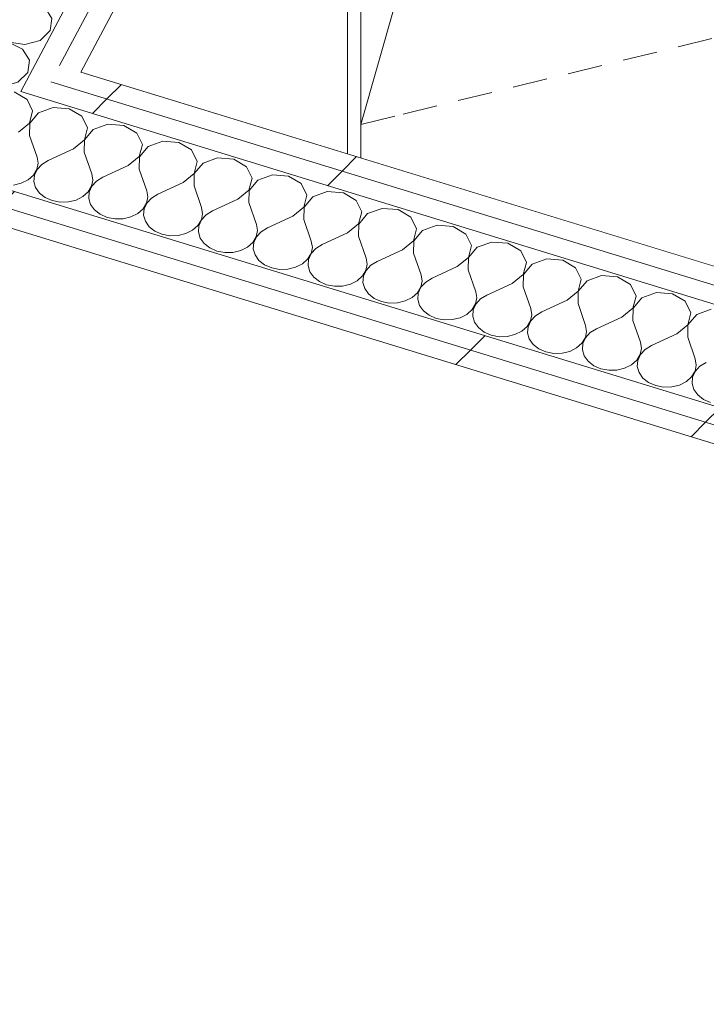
# Model space of a CAD drawing. Header units: millimetres. Extents: x -2220 to 52371, y -4077 to 6953.
# Tile 66 of 256: x 758 to 1169, y 5233 to 5822. Entities that reach past the tile are written whole.
import ezdxf

# ---------------------------------------------------------------- set-up
doc = ezdxf.new("R2010")
doc.units = ezdxf.units.MM
doc.header["$MEASUREMENT"] = 0
doc.linetypes.add('Wipeout_Contour', pattern=[1000, 0, -1000])
doc.layers.add('Nuevo_08_E_Envans secs', color=7, linetype='Continuous')
doc.layers.add('Nuevo_Puertas Archicad', color=7, linetype='Continuous')
doc.layers.add('Nuevo_08_E_Envans secs_Pluma_Nº__1', color=7, linetype='Continuous', lineweight=5)
for name, color, linetype, lineweight, true_color in [('Nuevo_08_E_Envans secs_Pluma_Nº__102', 7, 'Continuous', 5, 0xcccccc), ('Nuevo_08_E_Envans secs_Pluma_Nº__177', 7, 'Continuous', 15, 0xf7e046), ('Nuevo_Puertas Archicad_Pluma_Nº__3', 7, 'Continuous', 5, 0xa4a4a4)]:
    doc.layers.add(name, color=color, linetype=linetype, lineweight=lineweight, true_color=true_color)
pattern_1 = [(45, (0, 0), (-183.848, 183.848), [195, -65]), (45, (7e-14, 183.85), (-183.848, 183.848), [195, -65])]

# ---------------------------------------------------------------- blocks, each defined once
blk = doc.blocks.new('*X159')
at = {"layer": 'Nuevo_08_E_Envans secs_Pluma_Nº__102', "color": 254, "linetype": 'Continuous', "lineweight": 5, "true_color": 0xcccccc}
for p, q in [((762.59, 5774.02), (754.96, 5778.53)), ((765.97, 5767.12), (762.59, 5774.02)), ((778.15, 5769.24), (769.43, 5766.06)), ((787.76, 5768.46), (778.15, 5769.24)), ((795.4, 5763.95), (787.76, 5768.46)), ((764.08, 5759.91), (765.97, 5767.12)), ((769.43, 5766.06), (764.21, 5759.87)), ((798.77, 5757.06), (795.4, 5763.95)), ((757.49, 5754.52), (764.08, 5759.91)), ((764.21, 5759.87), (764.05, 5752.51)), ((796.89, 5749.84), (798.77, 5757.06)), ((810.95, 5759.17), (802.24, 5755.99)), ((820.57, 5758.39), (810.95, 5759.17)), ((828.2, 5753.88), (820.57, 5758.39)), ((764.05, 5752.51), (768.6, 5739.5)), ((802.24, 5755.99), (797.02, 5749.8)), ((831.58, 5746.99), (828.2, 5753.88)), ((790.3, 5744.46), (796.89, 5749.84)), ((797.02, 5749.8), (796.86, 5742.44)), ((829.69, 5739.77), (831.58, 5746.99)), ((835.04, 5745.93), (829.82, 5739.73)), ((843.76, 5749.11), (835.04, 5745.93)), ((853.37, 5748.33), (843.76, 5749.11)), ((861.01, 5743.81), (853.37, 5748.33)), ((769.19, 5735.81), (768.6, 5739.5)), ((790.3, 5744.46), (775.16, 5737.49)), ((796.86, 5742.44), (801.4, 5729.43)), ((823.1, 5734.39), (829.69, 5739.77)), ((829.82, 5739.73), (829.66, 5732.38)), ((864.38, 5736.92), (861.01, 5743.81)), ((876.56, 5739.04), (867.85, 5735.86)), ((886.18, 5738.26), (876.56, 5739.04)), ((768.44, 5732.14), (769.19, 5735.81)), ((771.37, 5735.14), (768.57, 5732.1)), ((775.16, 5737.49), (771.37, 5735.14)), ((823.1, 5734.39), (807.96, 5727.42)), ((862.5, 5729.71), (864.38, 5736.92)), ((867.85, 5735.86), (862.63, 5729.66)), ((893.81, 5733.75), (886.18, 5738.26)), ((897.19, 5726.85), (893.81, 5733.75)), ((763.22, 5725.95), (766.39, 5728.77)), ((766.39, 5728.77), (768.44, 5732.14)), ((766.97, 5728.6), (766.68, 5724.89)), ((768.57, 5732.1), (766.97, 5728.6)), ((802, 5725.75), (801.4, 5729.43)), ((807.96, 5727.42), (804.18, 5725.08)), ((829.66, 5732.38), (834.21, 5719.37)), ((855.9, 5724.32), (862.5, 5729.71)), ((862.63, 5729.66), (862.47, 5722.31)), ((909.37, 5728.97), (900.65, 5725.79)), ((918.98, 5728.19), (909.37, 5728.97)), ((926.61, 5723.68), (918.98, 5728.19)), ((754.5, 5722.77), (759.15, 5723.9)), ((759.15, 5723.9), (763.22, 5725.95)), ((766.68, 5724.89), (767.74, 5721.26)), ((767.74, 5721.26), (770.06, 5717.99)), ((799.2, 5718.7), (801.24, 5722.08)), ((801.37, 5722.04), (799.77, 5718.53)), ((801.24, 5722.08), (802, 5725.75)), ((804.18, 5725.08), (801.37, 5722.04)), ((855.9, 5724.32), (840.77, 5717.35)), ((862.47, 5722.31), (867.01, 5709.3)), ((895.3, 5719.64), (897.19, 5726.85)), ((900.65, 5725.79), (895.43, 5719.6)), ((929.99, 5716.79), (926.61, 5723.68)), ((770.06, 5717.99), (773.46, 5715.33)), ((773.46, 5715.33), (777.69, 5713.48)), ((791.96, 5713.83), (796.02, 5715.88)), ((796.02, 5715.88), (799.2, 5718.7)), ((799.77, 5718.53), (799.49, 5714.82)), ((834.05, 5712.01), (834.8, 5715.68)), ((834.8, 5715.68), (834.21, 5719.37)), ((840.77, 5717.35), (836.98, 5715.01)), ((888.71, 5714.25), (895.3, 5719.64)), ((895.43, 5719.6), (895.27, 5712.24)), ((928.1, 5709.57), (929.99, 5716.79)), ((933.46, 5715.72), (928.24, 5709.53)), ((942.17, 5718.91), (933.46, 5715.72)), ((951.78, 5718.12), (942.17, 5718.91)), ((959.42, 5713.61), (951.78, 5718.12)), ((777.69, 5713.48), (782.43, 5712.58)), ((782.43, 5712.58), (787.31, 5712.7)), ((787.31, 5712.7), (791.96, 5713.83)), ((799.49, 5714.82), (800.54, 5711.19)), ((800.54, 5711.19), (802.86, 5707.93)), ((832, 5708.64), (834.05, 5712.01)), ((834.18, 5711.97), (832.58, 5708.46)), ((836.98, 5715.01), (834.18, 5711.97)), ((888.71, 5714.25), (873.57, 5707.29)), ((895.27, 5712.24), (899.82, 5699.23)), ((921.51, 5704.19), (928.1, 5709.57)), ((928.24, 5709.53), (928.08, 5702.17)), ((962.8, 5706.72), (959.42, 5713.61)), ((802.86, 5707.93), (806.27, 5705.27)), ((806.27, 5705.27), (810.5, 5703.42)), ((820.11, 5702.63), (824.76, 5703.76)), ((824.76, 5703.76), (828.83, 5705.82)), ((828.83, 5705.82), (832, 5708.64)), ((832.58, 5708.46), (832.29, 5704.75)), ((832.29, 5704.75), (833.35, 5701.13)), ((866.85, 5701.94), (867.61, 5705.61)), ((869.79, 5704.94), (866.98, 5701.9)), ((867.61, 5705.61), (867.01, 5709.3)), ((873.57, 5707.29), (869.79, 5704.94)), ((921.51, 5704.19), (906.38, 5697.22)), ((960.91, 5699.5), (962.8, 5706.72)), ((966.26, 5705.66), (961.04, 5699.46)), ((974.98, 5708.84), (966.26, 5705.66)), ((984.59, 5708.06), (974.98, 5708.84)), ((992.22, 5703.55), (984.59, 5708.06)), ((995.6, 5696.65), (992.22, 5703.55)), ((810.5, 5703.42), (815.23, 5702.52)), ((815.23, 5702.52), (820.11, 5702.63)), ((833.35, 5701.13), (835.67, 5697.86)), ((835.67, 5697.86), (839.07, 5695.2)), ((861.63, 5695.75), (864.81, 5698.57)), ((864.81, 5698.57), (866.85, 5701.94)), ((865.38, 5698.39), (865.1, 5694.69)), ((866.98, 5701.9), (865.38, 5698.39)), ((900.41, 5695.54), (899.82, 5699.23)), ((928.08, 5702.17), (932.62, 5689.16)), ((954.32, 5694.12), (960.91, 5699.5)), ((961.04, 5699.46), (960.88, 5692.11)), ((1007.78, 5698.77), (999.07, 5695.59)), ((1017.39, 5697.99), (1007.78, 5698.77)), ((1025.03, 5693.48), (1017.39, 5697.99)), ((839.07, 5695.2), (843.3, 5693.35)), ((843.3, 5693.35), (848.04, 5692.45)), ((848.04, 5692.45), (852.92, 5692.57)), ((852.92, 5692.57), (857.57, 5693.7)), ((857.57, 5693.7), (861.63, 5695.75)), ((865.1, 5694.69), (866.15, 5691.06)), ((897.61, 5688.5), (899.66, 5691.87)), ((899.79, 5691.83), (898.18, 5688.33)), ((899.66, 5691.87), (900.41, 5695.54)), ((902.59, 5694.88), (899.79, 5691.83)), ((906.38, 5697.22), (902.59, 5694.88)), ((954.32, 5694.12), (939.18, 5687.15)), ((960.88, 5692.11), (965.43, 5679.1)), ((993.71, 5689.44), (995.6, 5696.65)), ((999.07, 5695.59), (993.85, 5689.39)), ((1028.41, 5686.58), (1025.03, 5693.48)), ((866.15, 5691.06), (868.47, 5687.79)), ((868.47, 5687.79), (871.88, 5685.13)), ((894.44, 5685.68), (897.61, 5688.5)), ((898.18, 5688.33), (897.9, 5684.62)), ((933.22, 5685.48), (932.62, 5689.16)), ((939.18, 5687.15), (935.4, 5684.81)), ((987.12, 5684.05), (993.71, 5689.44)), ((993.85, 5689.39), (993.68, 5682.04)), ((1026.52, 5679.37), (1028.41, 5686.58)), ((1040.59, 5688.7), (1031.87, 5685.52)), ((1050.2, 5687.92), (1040.59, 5688.7)), ((1057.83, 5683.41), (1050.2, 5687.92)), ((871.88, 5685.13), (876.11, 5683.28)), ((876.11, 5683.28), (880.84, 5682.38)), ((880.84, 5682.38), (885.72, 5682.5)), ((885.72, 5682.5), (890.37, 5683.63)), ((890.37, 5683.63), (894.44, 5685.68)), ((897.9, 5684.62), (898.96, 5680.99)), ((898.96, 5680.99), (901.28, 5677.72)), ((930.42, 5678.43), (932.46, 5681.81)), ((932.59, 5681.77), (930.99, 5678.26)), ((932.46, 5681.81), (933.22, 5685.48)), ((935.4, 5684.81), (932.59, 5681.77)), ((987.12, 5684.05), (971.99, 5677.08)), ((993.68, 5682.04), (998.23, 5669.03)), ((1031.87, 5685.52), (1026.65, 5679.33)), ((1061.21, 5676.52), (1057.83, 5683.41)), ((901.28, 5677.72), (904.68, 5675.06)), ((904.68, 5675.06), (908.91, 5673.21)), ((923.17, 5673.56), (927.24, 5675.61)), ((927.24, 5675.61), (930.42, 5678.43)), ((930.99, 5678.26), (930.71, 5674.55)), ((930.71, 5674.55), (931.76, 5670.92)), ((965.27, 5671.74), (966.02, 5675.41)), ((968.2, 5674.74), (965.4, 5671.7)), ((966.02, 5675.41), (965.43, 5679.1)), ((971.99, 5677.08), (968.2, 5674.74)), ((1019.93, 5673.98), (1026.52, 5679.37)), ((1026.65, 5679.33), (1026.49, 5671.97)), ((1059.32, 5669.3), (1061.21, 5676.52)), ((1064.68, 5675.45), (1059.46, 5669.26)), ((1073.39, 5678.64), (1064.68, 5675.45)), ((1083, 5677.85), (1073.39, 5678.64)), ((1090.64, 5673.34), (1083, 5677.85)), ((908.91, 5673.21), (913.65, 5672.31)), ((913.65, 5672.31), (918.53, 5672.43)), ((918.53, 5672.43), (923.17, 5673.56)), ((931.76, 5670.92), (934.08, 5667.66)), ((960.05, 5665.55), (963.22, 5668.37)), ((963.22, 5668.37), (965.27, 5671.74)), ((963.79, 5668.19), (963.51, 5664.48)), ((965.4, 5671.7), (963.79, 5668.19)), ((998.82, 5665.34), (998.23, 5669.03)), ((1019.93, 5673.98), (1004.79, 5667.02)), ((1026.49, 5671.97), (1031.04, 5658.96)), ((1052.73, 5663.92), (1059.32, 5669.3)), ((1059.46, 5669.26), (1059.29, 5661.9)), ((1094.02, 5666.45), (1090.64, 5673.34)), ((1106.2, 5668.57), (1097.48, 5665.39)), ((1115.81, 5667.79), (1106.2, 5668.57)), ((934.08, 5667.66), (937.49, 5665)), ((937.49, 5665), (941.72, 5663.15)), ((941.72, 5663.15), (946.45, 5662.25)), ((946.45, 5662.25), (951.33, 5662.36)), ((951.33, 5662.36), (955.98, 5663.49)), ((955.98, 5663.49), (960.05, 5665.55)), ((963.51, 5664.48), (964.57, 5660.86)), ((998.07, 5661.67), (998.82, 5665.34)), ((1001.01, 5664.67), (998.2, 5661.63)), ((1004.79, 5667.02), (1001.01, 5664.67)), ((1052.73, 5663.92), (1037.6, 5656.95)), ((1092.13, 5659.23), (1094.02, 5666.45)), ((1097.48, 5665.39), (1092.26, 5659.19)), ((1123.44, 5663.28), (1115.81, 5667.79)), ((1126.82, 5656.38), (1123.44, 5663.28)), ((964.57, 5660.86), (966.89, 5657.59)), ((966.89, 5657.59), (970.29, 5654.93)), ((992.85, 5655.48), (996.03, 5658.3)), ((996.03, 5658.3), (998.07, 5661.67)), ((996.6, 5658.12), (996.32, 5654.42)), ((998.2, 5661.63), (996.6, 5658.12)), ((1031.63, 5655.28), (1031.04, 5658.96)), ((1037.6, 5656.95), (1033.81, 5654.61)), ((1059.29, 5661.9), (1063.84, 5648.89)), ((1085.54, 5653.85), (1092.13, 5659.23)), ((1092.26, 5659.19), (1092.1, 5651.84)), ((1124.93, 5649.17), (1126.82, 5656.38)), ((1139, 5658.5), (1130.28, 5655.32)), ((1148.61, 5657.72), (1139, 5658.5)), ((1156.25, 5653.21), (1148.61, 5657.72)), ((970.29, 5654.93), (974.52, 5653.08)), ((974.52, 5653.08), (979.26, 5652.18)), ((979.26, 5652.18), (984.13, 5652.3)), ((984.13, 5652.3), (988.78, 5653.43)), ((988.78, 5653.43), (992.85, 5655.48)), ((996.32, 5654.42), (997.37, 5650.79)), ((997.37, 5650.79), (999.69, 5647.52)), ((1028.83, 5648.23), (1030.88, 5651.61)), ((1031.01, 5651.56), (1029.4, 5648.06)), ((1030.88, 5651.61), (1031.63, 5655.28)), ((1033.81, 5654.61), (1031.01, 5651.56)), ((1085.54, 5653.85), (1070.4, 5646.88)), ((1092.1, 5651.84), (1096.65, 5638.83)), ((1130.28, 5655.32), (1125.07, 5649.13)), ((1159.63, 5646.31), (1156.25, 5653.21)), ((999.69, 5647.52), (1003.1, 5644.86)), ((1003.1, 5644.86), (1007.33, 5643.01)), ((1021.59, 5643.36), (1025.66, 5645.41)), ((1025.66, 5645.41), (1028.83, 5648.23)), ((1029.4, 5648.06), (1029.12, 5644.35)), ((1063.68, 5641.54), (1064.43, 5645.21)), ((1064.43, 5645.21), (1063.84, 5648.89)), ((1070.4, 5646.88), (1066.62, 5644.54)), ((1118.34, 5643.78), (1124.93, 5649.17)), ((1125.07, 5649.13), (1124.9, 5641.77)), ((1157.74, 5639.1), (1159.63, 5646.31)), ((1163.09, 5645.25), (1157.87, 5639.06)), ((1171.81, 5648.43), (1163.09, 5645.25)), ((1007.33, 5643.01), (1012.06, 5642.11)), ((1012.06, 5642.11), (1016.94, 5642.23)), ((1016.94, 5642.23), (1021.59, 5643.36)), ((1029.12, 5644.35), (1030.18, 5640.72)), ((1030.18, 5640.72), (1032.5, 5637.46)), ((1061.64, 5638.16), (1063.68, 5641.54)), ((1063.81, 5641.5), (1062.21, 5637.99)), ((1066.62, 5644.54), (1063.81, 5641.5)), ((1097.24, 5635.14), (1096.65, 5638.83)), ((1118.34, 5643.78), (1103.21, 5636.81)), ((1124.9, 5641.77), (1129.45, 5628.76)), ((1151.15, 5633.71), (1157.74, 5639.1)), ((1157.87, 5639.06), (1157.71, 5631.7)), ((1032.5, 5637.46), (1035.9, 5634.79)), ((1035.9, 5634.79), (1040.13, 5632.94)), ((1040.13, 5632.94), (1044.87, 5632.04)), ((1049.74, 5632.16), (1054.39, 5633.29)), ((1054.39, 5633.29), (1058.46, 5635.34)), ((1058.46, 5635.34), (1061.64, 5638.16)), ((1062.21, 5637.99), (1061.92, 5634.28)), ((1061.92, 5634.28), (1062.98, 5630.66)), ((1096.49, 5631.47), (1097.24, 5635.14)), ((1099.42, 5634.47), (1096.62, 5631.43)), ((1103.21, 5636.81), (1099.42, 5634.47)), ((1151.15, 5633.71), (1136.01, 5626.75)), ((1044.87, 5632.04), (1049.74, 5632.16)), ((1062.98, 5630.66), (1065.3, 5627.39)), ((1065.3, 5627.39), (1068.71, 5624.73)), ((1091.27, 5625.28), (1094.44, 5628.1)), ((1094.44, 5628.1), (1096.49, 5631.47)), ((1095.01, 5627.92), (1094.73, 5624.21)), ((1096.62, 5631.43), (1095.01, 5627.92)), ((1130.04, 5625.07), (1129.45, 5628.76)), ((1157.71, 5631.7), (1162.26, 5618.69)), ((1068.71, 5624.73), (1072.94, 5622.88)), ((1072.94, 5622.88), (1077.67, 5621.98)), ((1077.67, 5621.98), (1082.55, 5622.09)), ((1082.55, 5622.09), (1087.2, 5623.22)), ((1087.2, 5623.22), (1091.27, 5625.28)), ((1094.73, 5624.21), (1095.79, 5620.59)), ((1127.25, 5618.03), (1129.29, 5621.4)), ((1129.42, 5621.36), (1127.82, 5617.85)), ((1129.29, 5621.4), (1130.04, 5625.07)), ((1132.22, 5624.4), (1129.42, 5621.36)), ((1136.01, 5626.75), (1132.22, 5624.4)), ((1095.79, 5620.59), (1098.11, 5617.32)), ((1098.11, 5617.32), (1101.51, 5614.66)), ((1120, 5613.16), (1124.07, 5615.21)), ((1124.07, 5615.21), (1127.25, 5618.03)), ((1127.82, 5617.85), (1127.53, 5614.15)), ((1162.85, 5615.01), (1162.26, 5618.69)), ((1168.82, 5616.68), (1165.03, 5614.34)), ((1101.51, 5614.66), (1105.74, 5612.81)), ((1105.74, 5612.81), (1110.48, 5611.91)), ((1110.48, 5611.91), (1115.35, 5612.03)), ((1115.35, 5612.03), (1120, 5613.16)), ((1127.53, 5614.15), (1128.59, 5610.52)), ((1128.59, 5610.52), (1130.91, 5607.25)), ((1160.05, 5607.96), (1162.09, 5611.34)), ((1162.23, 5611.3), (1160.62, 5607.79)), ((1162.09, 5611.34), (1162.85, 5615.01)), ((1165.03, 5614.34), (1162.23, 5611.3)), ((1130.91, 5607.25), (1134.32, 5604.59)), ((1134.32, 5604.59), (1138.55, 5602.74)), ((1152.81, 5603.09), (1156.88, 5605.14)), ((1156.88, 5605.14), (1160.05, 5607.96)), ((1160.62, 5607.79), (1160.34, 5604.08)), ((1160.34, 5604.08), (1161.4, 5600.45)), ((1138.55, 5602.74), (1143.28, 5601.84)), ((1143.28, 5601.84), (1148.16, 5601.96)), ((1148.16, 5601.96), (1152.81, 5603.09)), ((1161.4, 5600.45), (1163.72, 5597.19)), ((1163.72, 5597.19), (1167.12, 5594.53)), ((1167.12, 5594.53), (1171.35, 5592.67))]:
    blk.add_line(p, q, dxfattribs=at)
blk = doc.blocks.new('Elem Sección_120_1')
at = {"layer": 'Nuevo_08_E_Envans secs', "lineweight": 0}
blk.add_blockref('*X159', (0, 0), dxfattribs=at)
at = {"color": 254, "linetype": 'Wipeout_Contour', "lineweight": 0, "ltscale": 23818.418881}
blk.add_wipeout([(782.07, 5794.3), (776.91, 5784.57), (3501.83, 4948.32), (3506.99, 4958.06)], dxfattribs=at).dxf.layer = 'Nuevo_08_E_Envans secs'
at = {"layer": 'Nuevo_08_E_Envans secs_Pluma_Nº__177', "linetype": 'Continuous', "lineweight": 15, "true_color": 0xf7e046}
h = blk.add_hatch(dxfattribs=at)
h.set_pattern_fill('Panellat_HPL_0001', color=53, style=0, pattern_type=2)
h.set_pattern_definition(pattern_1)
h.paths.add_polyline_path([(782.07, 5794.3), (776.91, 5784.57), (3501.83, 4948.32), (3506.99, 4958.06)])
at = {"color": 254, "linetype": 'Wipeout_Contour', "lineweight": 0, "ltscale": 29617.352974}
blk.add_wipeout([(758.95, 5778.75), (3496.67, 4938.58), (3501.83, 4948.32), (776.91, 5784.57), (764.11, 5788.49)], dxfattribs=at).dxf.layer = 'Nuevo_08_E_Envans secs'
at = {"layer": 'Nuevo_08_E_Envans secs_Pluma_Nº__177', "linetype": 'Continuous', "lineweight": 15, "true_color": 0xf7e046}
h = blk.add_hatch(dxfattribs=at)
h.set_pattern_fill('Panellat_HPL_0001', color=53, style=0, pattern_type=2)
h.set_pattern_definition(pattern_1)
h.paths.add_polyline_path([(758.95, 5778.75), (3496.67, 4938.58), (3501.83, 4948.32), (776.91, 5784.57), (764.11, 5788.49)])
at = {"color": 254, "linetype": 'Wipeout_Contour', "lineweight": 0, "ltscale": 23524.333396}
blk.add_wipeout([(683.68, 5729.56), (3463.72, 4876.4), (3468.88, 4886.14), (688.84, 5739.3)], dxfattribs=at).dxf.layer = 'Nuevo_08_E_Envans secs'
at = {"layer": 'Nuevo_08_E_Envans secs_Pluma_Nº__177', "linetype": 'Continuous', "lineweight": 15, "true_color": 0xf7e046}
h = blk.add_hatch(dxfattribs=at)
h.set_pattern_fill('Panellat_HPL_0001', color=53, style=0, pattern_type=2)
h.set_pattern_definition(pattern_1)
h.paths.add_polyline_path([(683.68, 5729.56), (3463.72, 4876.4), (3468.88, 4886.14), (688.84, 5739.3)])
at = {"color": 254, "linetype": 'Wipeout_Contour', "lineweight": 0, "ltscale": 23481.91188}
blk.add_wipeout([(683.68, 5729.56), (678.52, 5719.82), (3458.55, 4866.66), (3463.72, 4876.4)], dxfattribs=at).dxf.layer = 'Nuevo_08_E_Envans secs'
at = {"layer": 'Nuevo_08_E_Envans secs_Pluma_Nº__177', "linetype": 'Continuous', "lineweight": 15, "true_color": 0xf7e046}
h = blk.add_hatch(dxfattribs=at)
h.set_pattern_fill('Panellat_HPL_0001', color=53, style=0, pattern_type=2)
h.set_pattern_definition(pattern_1)
h.paths.add_polyline_path([(683.68, 5729.56), (678.52, 5719.82), (3458.55, 4866.66), (3463.72, 4876.4)])
at = {"layer": 'Nuevo_08_E_Envans secs_Pluma_Nº__1', "color": 7, "linetype": 'Continuous', "lineweight": 5}
for p, q in [((794.86, 5790.38), (3506.99, 4958.06)), ((776.91, 5784.57), (3501.83, 4948.32)), ((758.95, 5778.75), (3496.67, 4938.58)), ((688.84, 5739.3), (3468.88, 4886.14)), ((683.68, 5729.56), (3463.72, 4876.4))]:
    blk.add_line(p, q, dxfattribs=at)
at = {"layer": 'Nuevo_08_E_Envans secs_Pluma_Nº__1', "color": 7, "linetype": 'Continuous', "lineweight": 5, "flags": 128}
blk.add_lwpolyline([(678.52, 5719.82), (683.44, 5718.31), (3458.55, 4866.66)], dxfattribs=at)
blk = doc.blocks.new('*X166')
at = {"layer": 'Nuevo_08_E_Envans secs_Pluma_Nº__102', "color": 254, "linetype": 'Continuous', "lineweight": 5, "true_color": 0xcccccc}
for p, q in [((861.93, 6119.43), (861.76, 6118.9)), ((861.76, 6118.9), (861.91, 6115.19)), ((861.91, 6115.19), (863.4, 6111.65)), ((863.4, 6111.65), (866.09, 6108.56)), ((859.93, 6105.11), (855.64, 6103.35)), ((864.69, 6105.92), (859.93, 6105.11)), ((869.57, 6105.7), (864.69, 6105.92)), ((866.09, 6108.56), (869.8, 6106.14)), ((874.17, 6104.48), (869.57, 6105.7)), ((869.8, 6106.14), (874.23, 6104.58)), ((878.17, 6102.35), (874.17, 6104.48)), ((874.23, 6104.58), (879.05, 6104.01)), ((879.05, 6104.01), (883.89, 6104.46)), ((900.04, 6107.74), (883.89, 6104.46)), ((852.14, 6100.75), (849.71, 6097.53)), ((855.64, 6103.35), (852.14, 6100.75)), ((881.25, 6099.47), (878.17, 6102.35)), ((890.4, 6087.95), (881.25, 6099.47)), ((922.96, 6097.2), (920.23, 6101.54)), ((849.71, 6097.53), (848.52, 6093.93)), ((848.52, 6093.93), (848.68, 6090.22)), ((921.94, 6089.89), (922.96, 6097.2)), ((848.68, 6090.22), (850.16, 6086.68)), ((850.16, 6086.68), (852.86, 6083.58)), ((890.4, 6087.95), (897.47, 6082.94)), ((916.01, 6084.07), (921.94, 6089.89)), ((851.46, 6080.95), (846.7, 6080.14)), ((856.33, 6080.73), (851.46, 6080.95)), ((852.86, 6083.58), (856.56, 6081.17)), ((860.94, 6079.51), (856.33, 6080.73)), ((856.56, 6081.17), (860.99, 6079.61)), ((887.75, 6082.96), (870.66, 6079.49)), ((897.42, 6082.83), (887.75, 6082.96)), ((905.55, 6078.86), (897.42, 6082.83)), ((897.47, 6082.94), (906.95, 6081.5)), ((906.95, 6081.5), (916.01, 6084.07)), ((838.91, 6075.78), (836.47, 6072.56)), ((842.4, 6078.37), (838.91, 6075.78)), ((846.7, 6080.14), (842.4, 6078.37)), ((864.93, 6077.38), (860.94, 6079.51)), ((860.99, 6079.61), (865.81, 6079.04)), ((868.01, 6074.5), (864.93, 6077.38)), ((865.81, 6079.04), (870.66, 6079.49)), ((909.73, 6072.23), (905.55, 6078.86)), ((836.47, 6072.56), (835.29, 6068.96)), ((835.29, 6068.96), (835.44, 6065.25)), ((877.16, 6062.98), (868.01, 6074.5)), ((908.7, 6064.91), (909.73, 6072.23)), ((835.44, 6065.25), (836.93, 6061.71)), ((877.16, 6062.98), (884.23, 6057.96)), ((902.77, 6059.1), (908.7, 6064.91)), ((836.93, 6061.71), (839.62, 6058.61)), ((839.62, 6058.61), (843.33, 6056.2)), ((874.52, 6057.98), (857.42, 6054.52)), ((884.18, 6057.86), (874.52, 6057.98)), ((892.32, 6053.89), (884.18, 6057.86)), ((884.23, 6057.96), (893.72, 6056.53)), ((893.72, 6056.53), (902.77, 6059.1)), ((829.17, 6053.4), (825.67, 6050.81)), ((833.46, 6055.17), (829.17, 6053.4)), ((838.23, 6055.98), (833.46, 6055.17)), ((843.1, 6055.76), (838.23, 6055.98)), ((847.71, 6054.54), (843.1, 6055.76)), ((843.33, 6056.2), (847.76, 6054.64)), ((851.7, 6052.41), (847.71, 6054.54)), ((847.76, 6054.64), (852.58, 6054.07)), ((854.78, 6049.53), (851.7, 6052.41)), ((852.58, 6054.07), (857.42, 6054.52)), ((896.5, 6047.26), (892.32, 6053.89)), ((823.24, 6047.59), (822.06, 6043.99)), ((825.67, 6050.81), (823.24, 6047.59)), ((863.93, 6038.01), (854.78, 6049.53)), ((895.47, 6039.94), (896.5, 6047.26)), ((822.06, 6043.99), (822.21, 6040.27)), ((822.21, 6040.27), (823.69, 6036.74)), ((889.54, 6034.13), (895.47, 6039.94)), ((823.69, 6036.74), (826.39, 6033.64)), ((826.39, 6033.64), (830.09, 6031.22)), ((863.93, 6038.01), (871, 6032.99)), ((880.48, 6031.56), (889.54, 6034.13)), ((815.93, 6028.43), (812.44, 6025.84)), ((820.23, 6030.2), (815.93, 6028.43)), ((824.99, 6031), (820.23, 6030.2)), ((829.86, 6030.79), (824.99, 6031)), ((834.47, 6029.57), (829.86, 6030.79)), ((830.09, 6031.22), (834.52, 6029.67)), ((838.47, 6027.44), (834.47, 6029.57)), ((834.52, 6029.67), (839.35, 6029.1)), ((839.35, 6029.1), (844.19, 6029.55)), ((861.28, 6033.01), (844.19, 6029.55)), ((870.95, 6032.89), (861.28, 6033.01)), ((879.08, 6028.92), (870.95, 6032.89)), ((871, 6032.99), (880.48, 6031.56)), ((883.26, 6022.29), (879.08, 6028.92)), ((810.01, 6022.62), (808.82, 6019.01)), ((812.44, 6025.84), (810.01, 6022.62)), ((841.54, 6024.55), (838.47, 6027.44)), ((850.69, 6013.03), (841.54, 6024.55)), ((882.23, 6014.97), (883.26, 6022.29)), ((808.82, 6019.01), (808.98, 6015.3)), ((808.98, 6015.3), (810.46, 6011.76)), ((810.46, 6011.76), (813.15, 6008.67)), ((850.69, 6013.03), (857.77, 6008.02)), ((876.3, 6009.16), (882.23, 6014.97)), ((806.99, 6005.23), (802.7, 6003.46)), ((811.76, 6006.03), (806.99, 6005.23)), ((816.63, 6005.82), (811.76, 6006.03)), ((813.15, 6008.67), (816.86, 6006.25)), ((821.24, 6004.6), (816.63, 6005.82)), ((816.86, 6006.25), (821.29, 6004.7)), ((825.23, 6002.46), (821.24, 6004.6)), ((821.29, 6004.7), (826.11, 6004.12)), ((826.11, 6004.12), (830.96, 6004.58)), ((848.05, 6008.04), (830.96, 6004.58)), ((857.71, 6007.92), (848.05, 6008.04)), ((865.85, 6003.95), (857.71, 6007.92)), ((857.77, 6008.02), (867.25, 6006.58)), ((867.25, 6006.58), (876.3, 6009.16)), ((799.2, 6000.87), (796.77, 5997.65)), ((802.7, 6003.46), (799.2, 6000.87)), ((828.31, 5999.58), (825.23, 6002.46)), ((837.46, 5988.06), (828.31, 5999.58)), ((870.03, 5997.31), (865.85, 6003.95)), ((796.77, 5997.65), (795.59, 5994.04)), ((795.59, 5994.04), (795.74, 5990.33)), ((869, 5990), (870.03, 5997.31)), ((795.74, 5990.33), (797.22, 5986.79)), ((797.22, 5986.79), (799.92, 5983.7)), ((837.46, 5988.06), (844.53, 5983.05)), ((863.07, 5984.19), (869, 5990)), ((798.52, 5981.06), (793.76, 5980.25)), ((803.39, 5980.84), (798.52, 5981.06)), ((799.92, 5983.7), (803.62, 5981.28)), ((808, 5979.62), (803.39, 5980.84)), ((803.62, 5981.28), (808.06, 5979.73)), ((834.81, 5983.07), (817.72, 5979.6)), ((844.48, 5982.95), (834.81, 5983.07)), ((852.62, 5978.98), (844.48, 5982.95)), ((844.53, 5983.05), (854.01, 5981.61)), ((854.01, 5981.61), (863.07, 5984.19)), ((785.97, 5975.9), (783.54, 5972.67)), ((789.47, 5978.49), (785.97, 5975.9)), ((793.76, 5980.25), (789.47, 5978.49)), ((812, 5977.49), (808, 5979.62)), ((808.06, 5979.73), (812.88, 5979.15)), ((815.07, 5974.61), (812, 5977.49)), ((812.88, 5979.15), (817.72, 5979.6)), ((824.23, 5963.09), (815.07, 5974.61)), ((856.79, 5972.34), (852.62, 5978.98)), ((783.54, 5972.67), (782.35, 5969.07)), ((782.35, 5969.07), (782.51, 5965.36)), ((855.76, 5965.03), (856.79, 5972.34)), ((782.51, 5965.36), (783.99, 5961.82)), ((824.23, 5963.09), (831.3, 5958.08)), ((849.84, 5959.21), (855.76, 5965.03)), ((783.99, 5961.82), (786.69, 5958.72)), ((786.69, 5958.72), (790.39, 5956.31)), ((821.58, 5958.1), (804.49, 5954.63)), ((831.24, 5957.98), (821.58, 5958.1)), ((839.38, 5954), (831.24, 5957.98)), ((831.3, 5958.08), (840.78, 5956.64)), ((840.78, 5956.64), (849.84, 5959.21)), ((776.23, 5953.52), (772.74, 5950.92)), ((780.52, 5955.28), (776.23, 5953.52)), ((785.29, 5956.09), (780.52, 5955.28)), ((790.16, 5955.87), (785.29, 5956.09)), ((794.77, 5954.65), (790.16, 5955.87)), ((790.39, 5956.31), (794.82, 5954.75)), ((798.76, 5952.52), (794.77, 5954.65)), ((794.82, 5954.75), (799.64, 5954.18)), ((801.84, 5949.64), (798.76, 5952.52)), ((799.64, 5954.18), (804.49, 5954.63)), ((843.56, 5947.37), (839.38, 5954)), ((770.3, 5947.7), (769.12, 5944.1)), ((772.74, 5950.92), (770.3, 5947.7)), ((810.99, 5938.12), (801.84, 5949.64)), ((842.53, 5940.05), (843.56, 5947.37)), ((769.12, 5944.1), (769.27, 5940.39)), ((769.27, 5940.39), (770.76, 5936.85)), ((836.6, 5934.24), (842.53, 5940.05)), ((770.76, 5936.85), (773.45, 5933.75)), ((773.45, 5933.75), (777.16, 5931.34)), ((810.99, 5938.12), (818.06, 5933.1)), ((827.54, 5931.67), (836.6, 5934.24)), ((763, 5928.54), (759.5, 5925.95)), ((767.29, 5930.31), (763, 5928.54)), ((772.05, 5931.12), (767.29, 5930.31)), ((776.93, 5930.9), (772.05, 5931.12)), ((781.53, 5929.68), (776.93, 5930.9)), ((777.16, 5931.34), (781.59, 5929.78)), ((785.53, 5927.55), (781.53, 5929.68)), ((781.59, 5929.78), (786.41, 5929.21)), ((788.61, 5924.67), (785.53, 5927.55)), ((786.41, 5929.21), (791.25, 5929.66)), ((808.34, 5933.12), (791.25, 5929.66)), ((818.01, 5933), (808.34, 5933.12)), ((826.15, 5929.03), (818.01, 5933)), ((818.06, 5933.1), (827.54, 5931.67)), ((830.32, 5922.4), (826.15, 5929.03)), ((757.07, 5922.73), (755.88, 5919.13)), ((759.5, 5925.95), (757.07, 5922.73)), ((797.76, 5913.15), (788.61, 5924.67)), ((829.29, 5915.08), (830.32, 5922.4)), ((755.88, 5919.13), (756.04, 5915.41)), ((756.04, 5915.41), (757.52, 5911.88)), ((757.52, 5911.88), (760.22, 5908.78)), ((797.76, 5913.15), (804.83, 5908.13)), ((823.37, 5909.27), (829.29, 5915.08)), ((754.06, 5905.34), (749.76, 5903.57)), ((758.82, 5906.14), (754.06, 5905.34)), ((763.69, 5905.93), (758.82, 5906.14)), ((760.22, 5908.78), (763.92, 5906.36)), ((768.3, 5904.71), (763.69, 5905.93)), ((763.92, 5906.36), (768.35, 5904.81)), ((772.29, 5902.58), (768.3, 5904.71)), ((768.35, 5904.81), (773.17, 5904.24)), ((773.17, 5904.24), (778.02, 5904.69)), ((795.11, 5908.15), (778.02, 5904.69)), ((804.78, 5908.03), (795.11, 5908.15)), ((812.91, 5904.06), (804.78, 5908.03)), ((804.83, 5908.13), (814.31, 5906.7)), ((817.09, 5897.43), (812.91, 5904.06)), ((814.31, 5906.7), (823.37, 5909.27)), ((746.27, 5900.98), (743.83, 5897.76)), ((749.76, 5903.57), (746.27, 5900.98)), ((775.37, 5899.69), (772.29, 5902.58)), ((784.52, 5888.18), (775.37, 5899.69)), ((743.83, 5897.76), (742.65, 5894.16)), ((742.65, 5894.16), (742.8, 5890.44)), ((816.06, 5890.11), (817.09, 5897.43)), ((742.8, 5890.44), (744.29, 5886.9)), ((744.29, 5886.9), (746.98, 5883.81)), ((784.52, 5888.18), (791.59, 5883.16)), ((810.13, 5884.3), (816.06, 5890.11)), ((740.82, 5880.37), (736.53, 5878.6)), ((745.59, 5881.17), (740.82, 5880.37)), ((750.46, 5880.96), (745.59, 5881.17)), ((746.98, 5883.81), (750.69, 5881.39)), ((755.07, 5879.74), (750.46, 5880.96)), ((750.69, 5881.39), (755.12, 5879.84)), ((781.88, 5883.18), (764.78, 5879.72)), ((791.54, 5883.06), (781.88, 5883.18)), ((799.68, 5879.09), (791.54, 5883.06)), ((791.59, 5883.16), (801.08, 5881.72)), ((801.08, 5881.72), (810.13, 5884.3)), ((733.03, 5876.01), (730.6, 5872.79)), ((736.53, 5878.6), (733.03, 5876.01)), ((759.06, 5877.6), (755.07, 5879.74)), ((755.12, 5879.84), (759.94, 5879.26)), ((762.14, 5874.72), (759.06, 5877.6)), ((759.94, 5879.26), (764.78, 5879.72)), ((771.29, 5863.2), (762.14, 5874.72)), ((803.86, 5872.45), (799.68, 5879.09)), ((730.6, 5872.79), (729.42, 5869.18)), ((729.42, 5869.18), (729.57, 5865.47)), ((802.83, 5865.14), (803.86, 5872.45)), ((729.57, 5865.47), (731.05, 5861.93)), ((771.29, 5863.2), (778.36, 5858.19)), ((796.9, 5859.33), (802.83, 5865.14)), ((731.05, 5861.93), (733.75, 5858.84)), ((733.75, 5858.84), (737.45, 5856.42)), ((768.64, 5858.21), (751.55, 5854.74)), ((778.31, 5858.09), (768.64, 5858.21)), ((786.44, 5854.12), (778.31, 5858.09)), ((778.36, 5858.19), (787.84, 5856.75)), ((787.84, 5856.75), (796.9, 5859.33)), ((719.8, 5851.04), (717.37, 5847.82)), ((723.29, 5853.63), (719.8, 5851.04)), ((727.59, 5855.39), (723.29, 5853.63)), ((732.35, 5856.2), (727.59, 5855.39)), ((737.22, 5855.99), (732.35, 5856.2)), ((741.83, 5854.76), (737.22, 5855.99)), ((737.45, 5856.42), (741.88, 5854.87)), ((745.83, 5852.63), (741.83, 5854.76)), ((741.88, 5854.87), (746.71, 5854.29)), ((748.9, 5849.75), (745.83, 5852.63)), ((746.71, 5854.29), (751.55, 5854.74)), ((790.62, 5847.48), (786.44, 5854.12)), ((717.37, 5847.82), (716.18, 5844.21)), ((758.05, 5838.23), (748.9, 5849.75)), ((789.59, 5840.17), (790.62, 5847.48)), ((716.18, 5844.21), (716.34, 5840.5)), ((716.34, 5840.5), (717.82, 5836.96)), ((783.66, 5834.35), (789.59, 5840.17)), ((717.82, 5836.96), (720.51, 5833.86)), ((720.51, 5833.86), (724.22, 5831.45)), ((755.41, 5833.24), (738.32, 5829.77)), ((765.07, 5833.12), (755.41, 5833.24)), ((758.05, 5838.23), (765.13, 5833.22)), ((773.21, 5829.14), (765.07, 5833.12)), ((765.13, 5833.22), (774.61, 5831.78)), ((774.61, 5831.78), (783.66, 5834.35)), ((710.06, 5828.66), (706.56, 5826.06)), ((714.35, 5830.42), (710.06, 5828.66)), ((719.12, 5831.23), (714.35, 5830.42)), ((723.99, 5831.01), (719.12, 5831.23)), ((728.6, 5829.79), (723.99, 5831.01)), ((724.22, 5831.45), (728.65, 5829.89)), ((732.59, 5827.66), (728.6, 5829.79)), ((728.65, 5829.89), (733.47, 5829.32)), ((735.67, 5824.78), (732.59, 5827.66)), ((733.47, 5829.32), (738.32, 5829.77)), ((777.39, 5822.51), (773.21, 5829.14)), ((704.13, 5822.84), (702.95, 5819.24)), ((706.56, 5826.06), (704.13, 5822.84)), ((744.82, 5813.26), (735.67, 5824.78)), ((776.36, 5815.19), (777.39, 5822.51)), ((702.95, 5819.24), (703.1, 5815.53)), ((703.1, 5815.53), (704.58, 5811.99)), ((704.58, 5811.99), (707.28, 5808.89)), ((744.82, 5813.26), (751.89, 5808.24)), ((770.43, 5809.38), (776.36, 5815.19)), ((696.83, 5803.68), (693.33, 5801.09)), ((701.12, 5805.45), (696.83, 5803.68)), ((705.88, 5806.26), (701.12, 5805.45)), ((710.75, 5806.04), (705.88, 5806.26)), ((707.28, 5808.89), (710.98, 5806.48)), ((715.36, 5804.82), (710.75, 5806.04)), ((710.98, 5806.48), (715.42, 5804.92)), ((719.36, 5802.69), (715.36, 5804.82)), ((715.42, 5804.92), (720.24, 5804.35)), ((720.24, 5804.35), (725.08, 5804.8)), ((742.17, 5808.27), (725.08, 5804.8)), ((751.84, 5808.14), (742.17, 5808.27)), ((759.97, 5804.17), (751.84, 5808.14)), ((751.89, 5808.24), (761.37, 5806.81)), ((764.15, 5797.54), (759.97, 5804.17)), ((761.37, 5806.81), (770.43, 5809.38)), ((693.33, 5801.09), (691.98, 5799.31)), ((722.43, 5799.81), (719.36, 5802.69)), ((731.59, 5788.29), (722.43, 5799.81)), ((763.12, 5790.22), (764.15, 5797.54)), ((731.59, 5788.29), (734.41, 5786.28)), ((757.19, 5784.41), (763.12, 5790.22)), ((748.53, 5781.95), (757.19, 5784.41))]:
    blk.add_line(p, q, dxfattribs=at)
blk = doc.blocks.new('Elem Sección_124_1')
at = {"layer": 'Nuevo_08_E_Envans secs', "lineweight": 0}
blk.add_blockref('*X166', (0, 0), dxfattribs=at)
at = {"color": 254, "linetype": 'Wipeout_Contour', "lineweight": 0, "ltscale": 35808.175254}
blk.add_wipeout([(614.55, 5739.45), (619.47, 5737.94), (707.61, 5904.26), (708.6, 5903.95), (828.27, 6129.76), (822.36, 6131.58)], dxfattribs=at).dxf.layer = 'Nuevo_08_E_Envans secs'
at = {"color": 254, "linetype": 'Wipeout_Contour', "lineweight": 0, "ltscale": 24024.234702}
blk.add_wipeout([(941.44, 6095.03), (782.07, 5794.31), (794.86, 5790.38), (954.24, 6091.11)], dxfattribs=at).dxf.layer = 'Nuevo_08_E_Envans secs'
at = {"layer": 'Nuevo_08_E_Envans secs_Pluma_Nº__177', "linetype": 'Continuous', "lineweight": 15, "true_color": 0xf7e046}
h = blk.add_hatch(dxfattribs=at)
h.set_pattern_fill('Panellat_HPL_0001', color=53, style=0, pattern_type=2)
h.set_pattern_definition(pattern_1)
h.paths.add_polyline_path([(941.44, 6095.03), (782.07, 5794.31), (794.86, 5790.38), (954.24, 6091.11)])
at = {"color": 254, "linetype": 'Wipeout_Contour', "lineweight": 0, "ltscale": 29858.209317}
blk.add_wipeout([(928.65, 6098.96), (764.11, 5788.49), (776.91, 5784.57), (782.07, 5794.31), (941.44, 6095.03)], dxfattribs=at).dxf.layer = 'Nuevo_08_E_Envans secs'
at = {"layer": 'Nuevo_08_E_Envans secs_Pluma_Nº__177', "linetype": 'Continuous', "lineweight": 15, "true_color": 0xf7e046}
h = blk.add_hatch(dxfattribs=at)
h.set_pattern_fill('Panellat_HPL_0001', color=53, style=0, pattern_type=2)
h.set_pattern_definition(pattern_1)
h.paths.add_polyline_path([(928.65, 6098.96), (764.11, 5788.49), (776.91, 5784.57), (782.07, 5794.31), (941.44, 6095.03)])
at = {"layer": 'Nuevo_08_E_Envans secs_Pluma_Nº__1', "color": 7, "linetype": 'Continuous', "lineweight": 5}
for p, q in [((941.44, 6095.03), (782.07, 5794.31)), ((954.24, 6091.11), (794.86, 5790.38))]:
    blk.add_line(p, q, dxfattribs=at)
at = {"layer": 'Nuevo_08_E_Envans secs_Pluma_Nº__1', "color": 7, "linetype": 'Continuous', "lineweight": 5, "flags": 128}
blk.add_lwpolyline([(928.65, 6098.96), (764.11, 5788.49), (758.95, 5778.75)], dxfattribs=at)
blk = doc.blocks.new('Elem Sección_125_1')
at = {"layer": 'Nuevo_Puertas Archicad_Pluma_Nº__3', "color": 253, "linetype": 'Continuous', "lineweight": 5, "true_color": 0xa4a4a4}
for p, q in [((962.18, 5739.03), (962.18, 6106.09)), ((954.24, 6091.11), (954.24, 5741.47)), ((982.52, 5830.51), (962.28, 5759.07)), ((1172.16, 5810.43), (1151.91, 5805.48)), ((1139.26, 5802.39), (1119.02, 5797.43)), ((1106.37, 5794.34), (1086.13, 5789.38)), ((1073.48, 5786.29), (1053.24, 5781.33)), ((1040.59, 5778.24), (1020.35, 5773.28)), ((1007.7, 5770.19), (987.46, 5765.24)), ((982.52, 5764.03), (962.28, 5759.07))]:
    blk.add_line(p, q, dxfattribs=at)

msp = doc.modelspace()

# ---------------------------------------------------------------- block references
at = {"layer": 'Nuevo_08_E_Envans secs', "lineweight": 0}
msp.add_blockref('Elem Sección_120_1', (0, 0), dxfattribs=at)

# ---------------------------------------------------------------- next in the draw order: block references
msp.add_blockref('Elem Sección_124_1', (0, 0), dxfattribs=at)

# ---------------------------------------------------------------- next in the draw order: block references
at = {"layer": 'Nuevo_Puertas Archicad', "lineweight": 0}
msp.add_blockref('Elem Sección_125_1', (0, 0), dxfattribs=at)

doc.saveas('drawing.dxf')
